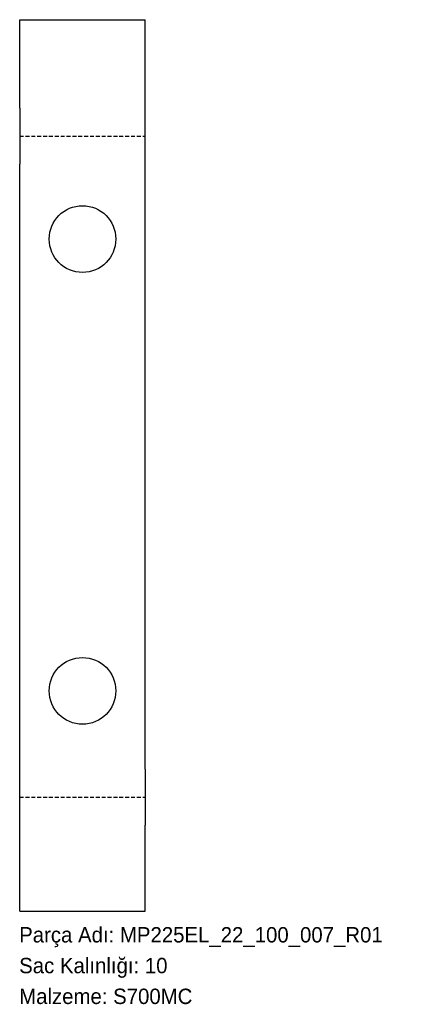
# Model space of a CAD drawing. Header units: millimetres. Extents: x 0 to 298, y -72 to 696.
import ezdxf

# ---------------------------------------------------------------- set-up
doc = ezdxf.new("R2010")
doc.units = ezdxf.units.MM
for name, pattern in [('SLD-Katı', [0]), ('SLD-Kesik', [4.572, 3.048, -1.524]), ('SLD-Sürekli', [0])]:
    doc.linetypes.add(name, pattern=pattern)
doc.layers.add('METIN', color=96, linetype='SLD-Katı')
doc.styles.add('SLDTEXTSTYLE0', font='ARIAL.TTF', dxfattribs={"width": 0.948, "bigfont": 'bigfont'})
doc.styles.add('SLDTEXTSTYLE1', font='ARIAL.TTF', dxfattribs={"width": 0.948})

msp = doc.modelspace()

# ---------------------------------------------------------------- linework, layer by layer
at = {"color": 7, "linetype": 'SLD-Sürekli', "lineweight": 25}
for p, q in [((0.4, 695.55), (98.4, 695.55)), ((0.4, 626.43), (0.4, 695.55)), ((98.4, 626.43), (98.4, 695.55)), ((0.4, 626.43), (0.4, 582.84)), ((98.4, 582.84), (98.4, 626.43)), ((0.4, 111.04), (0.4, 582.84)), ((98.4, 111.04), (98.4, 582.84)), ((0.4, 67.45), (0.4, 111.04)), ((98.4, 111.04), (98.4, 67.45)), ((0.4, 0.4), (0.4, 67.45)), ((98.4, 0.4), (98.4, 67.45)), ((0.4, 0.4), (98.4, 0.4))]:
    msp.add_line(p, q, dxfattribs=at)
at = {"color": 7, "linetype": 'SLD-Kesik'}
for p, q in [((0.4, 604.63), (98.4, 604.63)), ((0.4, 89.24), (98.4, 89.24))]:
    msp.add_line(p, q, dxfattribs=at)
at = {"color": 7, "linetype": 'SLD-Sürekli', "lineweight": 25}
for centre in [(49.4, 524.51), (49.4, 172.17)]:
    msp.add_circle(centre, 26, dxfattribs=at)

# ---------------------------------------------------------------- texts
at = {"layer": 'METIN', "char_height": 12, "attachment_point": 1}
for s, insert, style in [('Parça Adı: MP225EL_22_100_007_R01', (0, -12.03), 'SLDTEXTSTYLE0'), ('Sac Kalınlığı: 10', (0, -36.03), 'SLDTEXTSTYLE0'), ('Malzeme: S700MC', (0, -60.03), 'SLDTEXTSTYLE1')]:
    msp.add_mtext(s, dxfattribs=dict(at, insert=insert, style=style))

doc.saveas('drawing.dxf')
